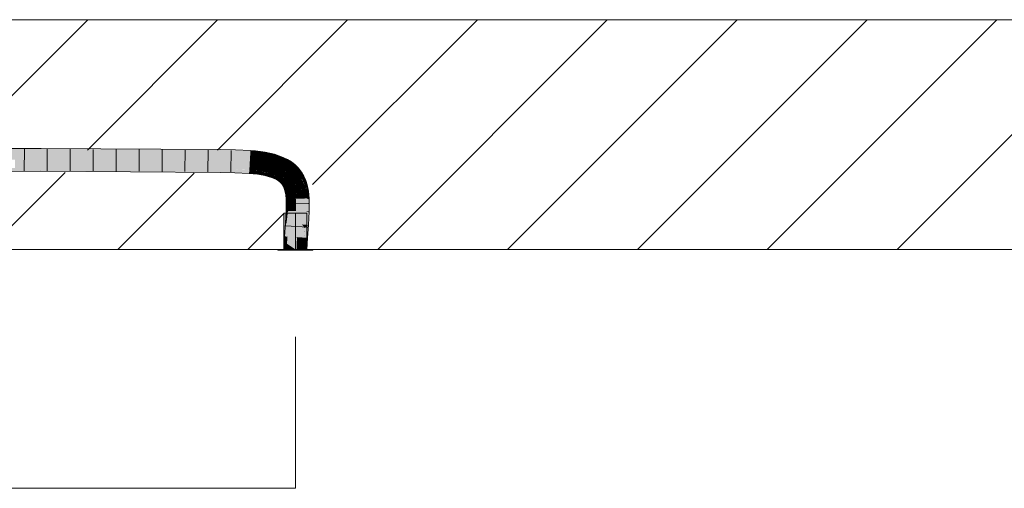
# Model space of a CAD drawing. Extents: x -720 to 300, y 62 to 1162.
# Tile 182 of 256: x 230.45 to 241.17, y 725.17 to 730.27. Entities that reach past the tile are written whole.
import ezdxf
from ezdxf.lldxf.tags import DXFTag

# ---------------------------------------------------------------- set-up
doc = ezdxf.new("R2010")
doc.units = 0
doc.layers.get('0').update_dxf_attribs({"lineweight": 13})
doc.layers.add('E_Detail_Linie_Text_Bem', color=7, linetype='Continuous', lineweight=13)
for name, color, linetype, lineweight, true_color in [('E_Detail_Wandschraffur', 7, 'Continuous', 5, 0xc0c0c0), ('E_Leerrohr 25-A06G93Y08I', 7, 'Continuous', 9, 0xff8000), ('E_Leerrohr 25-Shading', 7, 'Continuous', 9, 0xff8000)]:
    doc.layers.add(name, color=color, linetype=linetype, lineweight=lineweight, true_color=true_color)
tags = doc.linetypes.add('fein_strichliert', pattern=[4, 1, -2, 1]).pattern_tags.tags
tags[8:9] = [DXFTag(74, 4), DXFTag(75, 0), DXFTag(340, '0'), DXFTag(46, 0.0), DXFTag(50, 0.0), DXFTag(44, 0.0), DXFTag(45, 0.0)]
tags[6:7] = [DXFTag(74, 4), DXFTag(75, 0), DXFTag(340, '0'), DXFTag(46, 0.0), DXFTag(50, 0.0), DXFTag(44, 0.0), DXFTag(45, 0.0)]
tags[4:5] = [DXFTag(74, 4), DXFTag(75, 0), DXFTag(340, '0'), DXFTag(46, 0.0), DXFTag(50, 0.0), DXFTag(44, 0.0), DXFTag(45, 0.0)]
tags = doc.linetypes.add('STRICHPUNKT2-A06G93Y18I', pattern=[12.7, 6.35, -3.175, 0, -3.175]).pattern_tags.tags
tags[10:11] = [DXFTag(74, 4), DXFTag(75, 0), DXFTag(340, '0'), DXFTag(46, 0.0), DXFTag(50, 0.0), DXFTag(44, 0.0), DXFTag(45, 0.0)]
tags[8:9] = [DXFTag(74, 4), DXFTag(75, 0), DXFTag(340, '0'), DXFTag(46, 0.0), DXFTag(50, 0.0), DXFTag(44, 0.0), DXFTag(45, 0.0)]
tags[6:7] = [DXFTag(74, 4), DXFTag(75, 0), DXFTag(340, '0'), DXFTag(46, 0.0), DXFTag(50, 0.0), DXFTag(44, 0.0), DXFTag(45, 0.0)]
tags[4:5] = [DXFTag(74, 4), DXFTag(75, 0), DXFTag(340, '0'), DXFTag(46, 0.0), DXFTag(50, 0.0), DXFTag(44, 0.0), DXFTag(45, 0.0)]

# ---------------------------------------------------------------- blocks, each defined once
blk = doc.blocks.new('Shading-A06G93SJ8I', base_point=(174.288, 726.756))
at = {"layer": 'E_Leerrohr 25-Shading', "color": 43, "true_color": 0xd7ab7f}
for points in [[(230.681, 728.859), (230.681, 728.872), (228.898, 728.855), (228.898, 728.869)], [(232.635, 728.851), (232.635, 728.859), (230.681, 728.859), (230.681, 728.872)], [(228.898, 728.832), (230.681, 728.835), (228.898, 728.855), (230.681, 728.859)], [(230.681, 728.835), (232.635, 728.823), (230.681, 728.859), (232.635, 728.851)], [(232.8, 728.848), (232.8, 728.857), (232.635, 728.851), (232.635, 728.859)], [(232.635, 728.823), (232.799, 728.82), (232.635, 728.851), (232.8, 728.848)], [(232.799, 728.82), (232.959, 728.812), (232.8, 728.848), (232.961, 728.842)], [(232.961, 728.842), (232.961, 728.849), (232.8, 728.848), (232.8, 728.857)], [(232.961, 728.842), (232.959, 728.812), (232.979, 728.84), (232.978, 728.81)], [(232.961, 728.842), (232.979, 728.84), (232.961, 728.849), (232.98, 728.847)], [(232.978, 728.81), (233.013, 728.807), (232.979, 728.84), (233.017, 728.838)], [(232.979, 728.84), (233.017, 728.838), (232.98, 728.847), (233.017, 728.844)], [(233.013, 728.807), (233.065, 728.801), (233.017, 728.838), (233.069, 728.832)], [(233.069, 728.832), (233.07, 728.837), (233.017, 728.838), (233.017, 728.844)], [(233.065, 728.801), (233.116, 728.793), (233.069, 728.832), (233.121, 728.826)], [(233.121, 728.826), (233.122, 728.829), (233.069, 728.832), (233.07, 728.837)], [(233.116, 728.793), (233.165, 728.784), (233.121, 728.826), (233.173, 728.817)], [(233.173, 728.817), (233.173, 728.819), (233.121, 728.826), (233.122, 728.829)], [(233.165, 728.784), (233.213, 728.772), (233.173, 728.817), (233.223, 728.806)], [(233.223, 728.806), (233.223, 728.807), (233.173, 728.817), (233.173, 728.819)], [(233.213, 728.772), (233.232, 728.804), (233.223, 728.806)], [(233.213, 728.772), (233.259, 728.757), (233.232, 728.804), (233.271, 728.792)], [(233.232, 728.804), (233.223, 728.807), (233.223, 728.806)], [(233.304, 728.74), (233.319, 728.773), (233.259, 728.757), (233.271, 728.792)], [(233.347, 728.719), (233.364, 728.751), (233.304, 728.74), (233.319, 728.773)], [(228.899, 728.619), (230.68, 728.622), (230.397, 728.658), (230.68, 728.659)], [(230.68, 728.622), (232.633, 728.609), (230.68, 728.659), (232.633, 728.643)], [(232.633, 728.643), (232.633, 728.646), (230.68, 728.659)], [(233.347, 728.719), (233.367, 728.706), (233.364, 728.751), (233.377, 728.743)], [(233.367, 728.706), (233.387, 728.694), (233.377, 728.743), (233.408, 728.724)], [(233.387, 728.694), (233.448, 728.693), (233.408, 728.724)], [(233.387, 728.694), (233.405, 728.68), (233.448, 728.693), (233.43, 728.672)], [(233.405, 728.68), (233.424, 728.665), (233.43, 728.672)], [(233.43, 728.672), (233.424, 728.665), (233.458, 728.66)], [(233.459, 728.649), (233.458, 728.66), (233.426, 728.663), (233.424, 728.665)], [(233.462, 728.635), (233.459, 728.649), (233.426, 728.663)], [(233.46, 728.636), (233.426, 728.663), (233.449, 728.641)], [(233.448, 728.693), (233.43, 728.672), (233.485, 728.656), (233.458, 728.66)], [(233.485, 728.656), (233.458, 728.66), (233.48, 728.651)], [(233.48, 728.651), (233.458, 728.66), (233.472, 728.644), (233.459, 728.649)], [(233.495, 728.644), (233.485, 728.656), (233.48, 728.651)], [(232.793, 728.639), (232.793, 728.643), (232.633, 728.643), (232.633, 728.646)], [(232.633, 728.609), (232.792, 728.607), (232.633, 728.643), (232.793, 728.639)], [(232.792, 728.607), (232.946, 728.599), (232.793, 728.639), (232.948, 728.63)], [(232.793, 728.639), (232.948, 728.63), (232.793, 728.643), (232.948, 728.634)], [(232.948, 728.63), (232.946, 728.599), (232.971, 728.628), (232.969, 728.597)], [(232.995, 728.629), (232.995, 728.631), (232.948, 728.634), (232.949, 728.636)], [(232.948, 728.63), (232.994, 728.625), (232.948, 728.634), (232.995, 728.629)], [(232.969, 728.597), (232.991, 728.595), (232.971, 728.628), (232.994, 728.625)], [(232.991, 728.595), (233.036, 728.59), (232.994, 728.625), (233.04, 728.618)], [(232.994, 728.625), (233.04, 728.618), (232.995, 728.629), (233.041, 728.622)], [(232.995, 728.629), (233.041, 728.622), (232.995, 728.631), (233.041, 728.625)], [(233.036, 728.59), (233.079, 728.583), (233.04, 728.618), (233.084, 728.61)], [(233.04, 728.618), (233.084, 728.61), (233.041, 728.622), (233.084, 728.614)], [(233.085, 728.617), (233.085, 728.619), (233.041, 728.625), (233.041, 728.626)], [(233.041, 728.622), (233.084, 728.614), (233.041, 728.625), (233.085, 728.617)], [(233.084, 728.61), (233.079, 728.583), (233.124, 728.601), (233.119, 728.575)], [(233.125, 728.604), (233.126, 728.608), (233.084, 728.614), (233.085, 728.617)], [(233.084, 728.614), (233.084, 728.61), (233.125, 728.604), (233.124, 728.601)], [(233.126, 728.608), (233.126, 728.609), (233.085, 728.617), (233.085, 728.619)], [(233.124, 728.601), (233.119, 728.575), (233.162, 728.589), (233.155, 728.566)], [(233.125, 728.604), (233.124, 728.601), (233.163, 728.593), (233.162, 728.589)], [(233.163, 728.593), (233.164, 728.597), (233.125, 728.604), (233.126, 728.608)], [(233.126, 728.609), (233.164, 728.598), (233.127, 728.611), (233.165, 728.6)], [(233.164, 728.597), (233.164, 728.598), (233.126, 728.608), (233.126, 728.609)], [(233.162, 728.589), (233.155, 728.566), (233.196, 728.576), (233.189, 728.556)], [(233.163, 728.593), (233.162, 728.589), (233.197, 728.58), (233.196, 728.576)], [(233.197, 728.58), (233.199, 728.584), (233.163, 728.593), (233.164, 728.597)], [(233.164, 728.598), (233.199, 728.585), (233.165, 728.6), (233.2, 728.588)], [(233.199, 728.584), (233.199, 728.585), (233.164, 728.597), (233.164, 728.598)], [(233.2, 728.588), (233.201, 728.59), (233.165, 728.6), (233.165, 728.601)], [(233.196, 728.576), (233.189, 728.556), (233.226, 728.562), (233.218, 728.544)], [(233.197, 728.58), (233.196, 728.576), (233.228, 728.566), (233.226, 728.562)], [(233.228, 728.566), (233.229, 728.569), (233.197, 728.58), (233.199, 728.584)], [(233.199, 728.585), (233.23, 728.57), (233.2, 728.588), (233.232, 728.574)], [(233.229, 728.569), (233.23, 728.57), (233.199, 728.584), (233.199, 728.585)], [(233.2, 728.588), (233.232, 728.574), (233.201, 728.59), (233.233, 728.576)], [(233.226, 728.562), (233.218, 728.544), (233.252, 728.546), (233.244, 728.532)], [(233.228, 728.566), (233.226, 728.562), (233.254, 728.55), (233.252, 728.546)], [(233.254, 728.55), (233.256, 728.554), (233.228, 728.566), (233.229, 728.569)], [(233.256, 728.554), (233.256, 728.554), (233.229, 728.569), (233.23, 728.57)], [(233.23, 728.57), (233.256, 728.554), (233.232, 728.574), (233.259, 728.559)], [(233.232, 728.574), (233.259, 728.559), (233.233, 728.576), (233.26, 728.561)], [(233.26, 728.561), (233.262, 728.564), (233.233, 728.576), (233.233, 728.578)], [(233.254, 728.55), (233.252, 728.546), (233.276, 728.533), (233.274, 728.53)], [(233.279, 728.537), (233.256, 728.554), (233.276, 728.533), (233.254, 728.55)], [(233.256, 728.554), (233.279, 728.537), (233.259, 728.559), (233.282, 728.542)], [(233.259, 728.559), (233.282, 728.542), (233.26, 728.561), (233.284, 728.545)], [(233.26, 728.561), (233.284, 728.545), (233.261, 728.563), (233.286, 728.547)], [(233.261, 728.563), (233.286, 728.547), (233.262, 728.564), (233.286, 728.548)], [(233.286, 728.548), (233.287, 728.549), (233.262, 728.564)], [(233.286, 728.548), (233.307, 728.531), (233.287, 728.549), (233.307, 728.532)], [(233.286, 728.547), (233.306, 728.53), (233.286, 728.548), (233.307, 728.531)], [(233.307, 728.532), (233.308, 728.532), (233.287, 728.549)], [(233.459, 728.633), (233.462, 728.635), (233.449, 728.641), (233.46, 728.636)], [(233.449, 728.641), (233.458, 728.632), (233.459, 728.633)], [(233.459, 728.633), (233.458, 728.632), (233.461, 728.631)], [(233.458, 728.632), (233.48, 728.607), (233.478, 728.613), (233.484, 728.605)], [(233.458, 728.632), (233.478, 728.613), (233.461, 728.631)], [(233.47, 728.616), (233.478, 728.608), (233.458, 728.632), (233.48, 728.607)], [(233.459, 728.649), (233.462, 728.635), (233.472, 728.644)], [(233.468, 728.629), (233.462, 728.635), (233.461, 728.631), (233.459, 728.633)], [(233.461, 728.631), (233.461, 728.63), (233.468, 728.629), (233.469, 728.626)], [(233.461, 728.63), (233.478, 728.613), (233.469, 728.626)], [(233.462, 728.635), (233.518, 728.614), (233.472, 728.644), (233.508, 728.627)], [(233.518, 728.614), (233.462, 728.635), (233.468, 728.629)], [(233.508, 728.608), (233.518, 728.614), (233.469, 728.627), (233.468, 728.629)], [(233.471, 728.626), (233.468, 728.629), (233.469, 728.626)], [(233.496, 728.6), (233.508, 728.608), (233.469, 728.627)], [(233.469, 728.626), (233.49, 728.602), (233.496, 728.6), (233.495, 728.599)], [(233.469, 728.626), (233.496, 728.6), (233.471, 728.626)], [(233.478, 728.613), (233.489, 728.602), (233.469, 728.626), (233.49, 728.602)], [(233.47, 728.616), (233.487, 728.594), (233.49, 728.596)], [(233.508, 728.627), (233.495, 728.644), (233.472, 728.644), (233.48, 728.651)], [(233.489, 728.602), (233.478, 728.613), (233.484, 728.605)], [(233.478, 728.608), (233.49, 728.596), (233.48, 728.607)], [(233.48, 728.607), (233.49, 728.596), (233.484, 728.605)], [(233.493, 728.598), (233.489, 728.602), (233.49, 728.596), (233.484, 728.605)], [(233.487, 728.594), (233.511, 728.553), (233.49, 728.596), (233.52, 728.558)], [(233.489, 728.602), (233.493, 728.598), (233.49, 728.602)], [(233.49, 728.602), (233.493, 728.598), (233.495, 728.599)], [(233.513, 728.573), (233.493, 728.598), (233.503, 728.579), (233.49, 728.596)], [(233.493, 728.598), (233.498, 728.597), (233.495, 728.599)], [(233.52, 728.568), (233.493, 728.598), (233.513, 728.573)], [(233.493, 728.598), (233.52, 728.568), (233.498, 728.597), (233.522, 728.567)], [(233.498, 728.597), (233.496, 728.6), (233.495, 728.599)], [(233.496, 728.6), (233.528, 728.597), (233.508, 728.608)], [(233.528, 728.597), (233.496, 728.6), (233.529, 728.562), (233.522, 728.567)], [(233.52, 728.558), (233.523, 728.559), (233.503, 728.579), (233.513, 728.573)], [(233.52, 728.558), (233.503, 728.579), (233.518, 728.559)], [(233.528, 728.597), (233.518, 728.614), (233.508, 728.608)], [(233.511, 728.553), (233.526, 728.528), (233.52, 728.558), (233.528, 728.527)], [(233.531, 728.512), (233.511, 728.553), (233.522, 728.528)], [(233.523, 728.559), (233.526, 728.561), (233.513, 728.573), (233.52, 728.568)], [(233.52, 728.558), (233.52, 728.558), (233.518, 728.559)], [(233.52, 728.568), (233.526, 728.561), (233.522, 728.567)], [(233.527, 728.553), (233.523, 728.559), (233.52, 728.558)], [(233.538, 728.532), (233.52, 728.558), (233.533, 728.536)], [(233.52, 728.558), (233.527, 728.553), (233.52, 728.558)], [(233.52, 728.558), (233.538, 728.532), (233.527, 728.553), (233.542, 728.529)], [(233.542, 728.516), (233.545, 728.517), (233.528, 728.527), (233.52, 728.558)], [(233.522, 728.567), (233.526, 728.561), (233.529, 728.562)], [(233.526, 728.561), (233.523, 728.559), (233.552, 728.519), (233.549, 728.518)], [(233.526, 728.561), (233.555, 728.544), (233.529, 728.562)], [(233.526, 728.561), (233.552, 728.519), (233.555, 728.544), (233.563, 728.523)], [(233.528, 728.597), (233.529, 728.562), (233.543, 728.57)], [(233.555, 728.544), (233.543, 728.57), (233.529, 728.562)], [(233.252, 728.546), (233.244, 728.532), (233.274, 728.53), (233.266, 728.518)], [(233.274, 728.53), (233.266, 728.518), (233.291, 728.513), (233.284, 728.505)], [(233.276, 728.533), (233.274, 728.53), (233.294, 728.516), (233.291, 728.513)], [(233.297, 728.519), (233.279, 728.537), (233.294, 728.516), (233.276, 728.533)], [(233.279, 728.537), (233.297, 728.519), (233.282, 728.542), (233.301, 728.524)], [(233.282, 728.542), (233.301, 728.524), (233.284, 728.545), (233.303, 728.527)], [(233.284, 728.545), (233.303, 728.527), (233.286, 728.547), (233.306, 728.53)], [(233.298, 728.503), (233.291, 728.513), (233.295, 728.494), (233.284, 728.505)], [(233.294, 728.516), (233.291, 728.513), (233.307, 728.498), (233.304, 728.496)], [(233.311, 728.501), (233.297, 728.519), (233.307, 728.498), (233.294, 728.516)], [(233.304, 728.496), (233.298, 728.503), (233.298, 728.49), (233.295, 728.494)], [(233.301, 728.524), (233.297, 728.519), (233.302, 728.523)], [(233.302, 728.523), (233.297, 728.519), (233.316, 728.506), (233.311, 728.501)], [(233.304, 728.496), (233.298, 728.49), (233.314, 728.477), (233.31, 728.475)], [(233.303, 728.527), (233.301, 728.524), (233.304, 728.526), (233.302, 728.523)], [(233.304, 728.526), (233.302, 728.523), (233.319, 728.509), (233.316, 728.506)], [(233.304, 728.526), (233.307, 728.528), (233.303, 728.527), (233.306, 728.53)], [(233.319, 728.509), (233.322, 728.511), (233.304, 728.526), (233.307, 728.528)], [(233.307, 728.498), (233.304, 728.496), (233.317, 728.48), (233.314, 728.477)], [(233.306, 728.53), (233.307, 728.528), (233.307, 728.531), (233.308, 728.529)], [(233.307, 728.531), (233.308, 728.529), (233.307, 728.532), (233.309, 728.53)], [(233.309, 728.53), (233.31, 728.53), (233.307, 728.532), (233.308, 728.532)], [(233.307, 728.528), (233.322, 728.511), (233.308, 728.529), (233.323, 728.512)], [(233.321, 728.482), (233.311, 728.501), (233.317, 728.48), (233.307, 728.498)], [(233.308, 728.529), (233.315, 728.524), (233.309, 728.53)], [(233.308, 728.529), (233.323, 728.512), (233.315, 728.524), (233.323, 728.513)], [(233.315, 728.524), (233.31, 728.53), (233.309, 728.53)], [(233.31, 728.53), (233.323, 728.513), (233.325, 728.514)], [(233.31, 728.53), (233.31, 728.53), (233.326, 728.515), (233.325, 728.514)], [(233.314, 728.477), (233.31, 728.475), (233.321, 728.459), (233.32, 728.458)], [(233.316, 728.506), (233.311, 728.501), (233.327, 728.486), (233.321, 728.482)], [(233.317, 728.48), (233.314, 728.477), (233.325, 728.46), (233.321, 728.459)], [(233.319, 728.509), (233.316, 728.506), (233.331, 728.489), (233.327, 728.486)], [(233.329, 728.462), (233.321, 728.482), (233.325, 728.46), (233.317, 728.48)], [(233.331, 728.489), (233.334, 728.491), (233.319, 728.509), (233.322, 728.511)], [(233.321, 728.459), (233.32, 728.458), (233.323, 728.449)], [(233.327, 728.486), (233.321, 728.482), (233.335, 728.466), (233.329, 728.462)], [(233.329, 728.437), (233.329, 728.444), (233.321, 728.459), (233.325, 728.46)], [(233.329, 728.437), (233.321, 728.459), (233.323, 728.449)], [(233.334, 728.491), (233.335, 728.491), (233.322, 728.511), (233.323, 728.513)], [(233.323, 728.513), (233.335, 728.491), (233.325, 728.514), (233.339, 728.494)], [(233.325, 728.514), (233.339, 728.494), (233.326, 728.515), (233.34, 728.495)], [(233.329, 728.444), (233.329, 728.462), (233.325, 728.46)], [(233.34, 728.495), (233.341, 728.495), (233.326, 728.515)], [(233.331, 728.489), (233.327, 728.486), (233.339, 728.468), (233.335, 728.466)], [(233.335, 728.466), (233.329, 728.462), (233.341, 728.442), (233.334, 728.439)], [(233.334, 728.439), (233.329, 728.462), (233.33, 728.438), (233.329, 728.444)], [(233.329, 728.444), (233.329, 728.437), (233.33, 728.438)], [(233.339, 728.468), (233.343, 728.47), (233.331, 728.489), (233.334, 728.491)], [(233.343, 728.47), (233.343, 728.47), (233.334, 728.491), (233.335, 728.491)], [(233.341, 728.442), (233.334, 728.439), (233.345, 728.417), (233.338, 728.415)], [(233.335, 728.491), (233.343, 728.47), (233.339, 728.494), (233.349, 728.473)], [(233.339, 728.468), (233.335, 728.466), (233.345, 728.443), (233.341, 728.442)], [(233.339, 728.494), (233.349, 728.473), (233.34, 728.495), (233.351, 728.473)], [(233.349, 728.445), (233.343, 728.47), (233.345, 728.443), (233.339, 728.468)], [(233.34, 728.495), (233.351, 728.473), (233.341, 728.495), (233.352, 728.474)], [(233.352, 728.474), (233.353, 728.474), (233.341, 728.495)], [(233.345, 728.443), (233.341, 728.442), (233.349, 728.418), (233.345, 728.417)], [(233.343, 728.47), (233.349, 728.445), (233.349, 728.473), (233.357, 728.448)], [(233.353, 728.419), (233.349, 728.445), (233.349, 728.418), (233.345, 728.443)], [(233.349, 728.473), (233.357, 728.448), (233.351, 728.473), (233.359, 728.448)], [(233.349, 728.445), (233.353, 728.419), (233.357, 728.448), (233.362, 728.421)], [(233.351, 728.473), (233.359, 728.448), (233.352, 728.474), (233.361, 728.449)], [(233.352, 728.474), (233.361, 728.449), (233.353, 728.474), (233.362, 728.45)], [(233.362, 728.45), (233.363, 728.45), (233.353, 728.474)], [(233.357, 728.448), (233.362, 728.421), (233.359, 728.448), (233.365, 728.422)], [(233.359, 728.448), (233.365, 728.422), (233.361, 728.449), (233.368, 728.422)], [(233.361, 728.449), (233.368, 728.422), (233.362, 728.45), (233.37, 728.423)], [(233.362, 728.45), (233.37, 728.423), (233.363, 728.45), (233.371, 728.423)], [(233.371, 728.423), (233.371, 728.423), (233.363, 728.45)], [(233.522, 728.528), (233.529, 728.511), (233.531, 728.512)], [(233.526, 728.528), (233.528, 728.524), (233.528, 728.527)], [(233.535, 728.513), (233.542, 728.516), (233.528, 728.524), (233.528, 728.527)], [(233.528, 728.524), (233.531, 728.512), (233.535, 728.513)], [(233.531, 728.512), (233.529, 728.511), (233.553, 728.468), (233.543, 728.465)], [(233.541, 728.499), (233.535, 728.513), (233.535, 728.505), (233.531, 728.512)], [(233.545, 728.517), (233.549, 728.518), (233.533, 728.536), (233.538, 728.532)], [(233.535, 728.513), (233.541, 728.499), (233.542, 728.516), (233.549, 728.492)], [(233.554, 728.468), (233.556, 728.468), (233.535, 728.505), (233.541, 728.499)], [(233.554, 728.468), (233.535, 728.505), (233.552, 728.47)], [(233.538, 728.532), (233.549, 728.518), (233.542, 728.529)], [(233.541, 728.499), (233.556, 728.468), (233.549, 728.492)], [(233.548, 728.509), (233.545, 728.517), (233.542, 728.516)], [(233.542, 728.516), (233.549, 728.492), (233.548, 728.509), (233.564, 728.478)], [(233.553, 728.468), (233.543, 728.465), (233.578, 728.402), (233.556, 728.399)], [(233.549, 728.518), (233.545, 728.517), (233.571, 728.472), (233.567, 728.471)], [(233.552, 728.519), (233.549, 728.518), (233.575, 728.473), (233.571, 728.472)], [(233.549, 728.492), (233.556, 728.468), (233.564, 728.478), (233.567, 728.471)], [(233.552, 728.519), (233.562, 728.499), (233.563, 728.523), (233.573, 728.491)], [(233.553, 728.468), (233.554, 728.468), (233.552, 728.47)], [(233.57, 728.426), (233.553, 728.468), (233.568, 728.429)], [(233.553, 728.468), (233.557, 728.464), (233.554, 728.468)], [(233.553, 728.468), (233.57, 728.426), (233.557, 728.464), (233.572, 728.423)], [(233.557, 728.464), (233.556, 728.468), (233.554, 728.468)], [(233.578, 728.441), (233.567, 728.471), (233.557, 728.464), (233.556, 728.468)], [(233.58, 728.403), (233.592, 728.405), (233.557, 728.464), (233.578, 728.441)], [(233.562, 728.499), (233.575, 728.473), (233.573, 728.491), (233.579, 728.474)], [(233.571, 728.472), (233.567, 728.471), (233.576, 728.46)], [(233.576, 728.46), (233.567, 728.471), (233.593, 728.405), (233.592, 728.405)], [(233.575, 728.473), (233.571, 728.472), (233.584, 728.45), (233.576, 728.46)], [(233.584, 728.45), (233.579, 728.474), (233.575, 728.473)], [(233.584, 728.45), (233.576, 728.46), (233.588, 728.426)], [(233.576, 728.46), (233.593, 728.405), (233.588, 728.426)], [(233.33, 728.438), (233.329, 728.437), (233.332, 728.428)], [(233.334, 728.439), (233.33, 728.438), (233.336, 728.415), (233.332, 728.428)], [(233.334, 728.439), (233.336, 728.415), (233.338, 728.415)], [(233.336, 728.415), (233.338, 728.404), (233.338, 728.415)], [(233.345, 728.417), (233.338, 728.415), (233.345, 728.408), (233.338, 728.404)], [(233.345, 728.408), (233.338, 728.404), (233.346, 728.368), (233.345, 728.367)], [(233.349, 728.418), (233.345, 728.417), (233.349, 728.411), (233.345, 728.408)], [(233.346, 728.368), (233.351, 728.368), (233.345, 728.408), (233.349, 728.411)], [(233.346, 728.368), (233.345, 728.367), (233.346, 728.363)], [(233.346, 728.363), (233.349, 728.337), (233.346, 728.368), (233.351, 728.368)], [(233.349, 728.337), (233.346, 728.363), (233.349, 728.336)], [(233.353, 728.413), (233.353, 728.419), (233.349, 728.411), (233.349, 728.418)], [(233.351, 728.368), (233.354, 728.369), (233.349, 728.411), (233.353, 728.413)], [(233.349, 728.337), (233.351, 728.319), (233.351, 728.368), (233.354, 728.369)], [(233.35, 728.319), (233.351, 728.319), (233.349, 728.336), (233.349, 728.337)], [(233.366, 728.371), (233.354, 728.369), (233.364, 728.32), (233.351, 728.319)], [(233.353, 728.419), (233.353, 728.413), (233.362, 728.421), (233.362, 728.418)], [(233.354, 728.369), (233.366, 728.371), (233.353, 728.413), (233.362, 728.418)], [(233.362, 728.421), (233.362, 728.418), (233.365, 728.422), (233.365, 728.42)], [(233.362, 728.418), (233.366, 728.371), (233.365, 728.42), (233.369, 728.371)], [(233.364, 728.32), (233.368, 728.32), (233.366, 728.371), (233.369, 728.371)], [(233.365, 728.422), (233.365, 728.42), (233.368, 728.422), (233.368, 728.421)], [(233.365, 728.42), (233.369, 728.371), (233.368, 728.421), (233.373, 728.372)], [(233.368, 728.422), (233.368, 728.421), (233.37, 728.423), (233.37, 728.422)], [(233.368, 728.421), (233.373, 728.372), (233.37, 728.422), (233.376, 728.372)], [(233.369, 728.371), (233.368, 728.32), (233.373, 728.372), (233.373, 728.32)], [(233.37, 728.422), (233.374, 728.405), (233.371, 728.423)], [(233.37, 728.422), (233.376, 728.372), (233.374, 728.405), (233.378, 728.372)], [(233.371, 728.423), (233.371, 728.423), (233.371, 728.423)], [(233.377, 728.394), (233.371, 728.423), (233.378, 728.38), (233.374, 728.405)], [(233.374, 728.405), (233.371, 728.423), (233.371, 728.423)], [(233.373, 728.372), (233.377, 728.356), (233.376, 728.372)], [(233.373, 728.372), (233.373, 728.32), (233.377, 728.356), (233.374, 728.32)], [(233.374, 728.405), (233.378, 728.372), (233.378, 728.38)], [(233.378, 728.372), (233.374, 728.32), (233.38, 728.373), (233.384, 728.32)], [(233.377, 728.356), (233.378, 728.372), (233.376, 728.372)], [(233.377, 728.394), (233.377, 728.39), (233.382, 728.373), (233.38, 728.373)], [(233.377, 728.39), (233.378, 728.372), (233.38, 728.373)], [(233.382, 728.373), (233.38, 728.373), (233.384, 728.341), (233.382, 728.341)], [(233.386, 728.32), (233.387, 728.32), (233.382, 728.373)], [(233.382, 728.341), (233.384, 728.32), (233.384, 728.341), (233.386, 728.32)], [(233.578, 728.402), (233.556, 728.399), (233.578, 728.4)], [(233.574, 728.327), (233.586, 728.372), (233.556, 728.399), (233.578, 728.4)], [(233.574, 728.327), (233.556, 728.399), (233.557, 728.39)], [(233.557, 728.39), (233.564, 728.327), (233.574, 728.327)], [(233.578, 728.402), (233.58, 728.403), (233.568, 728.429), (233.57, 728.426)], [(233.57, 728.426), (233.58, 728.403), (233.572, 728.423)], [(233.586, 728.372), (233.574, 728.327), (233.598, 728.328)], [(233.58, 728.403), (233.578, 728.402), (233.581, 728.4), (233.578, 728.4)], [(233.578, 728.4), (233.586, 728.372), (233.581, 728.4), (233.587, 728.376)], [(233.593, 728.401), (233.592, 728.405), (233.581, 728.4), (233.58, 728.403)], [(233.587, 728.376), (233.593, 728.401), (233.581, 728.4)], [(233.598, 728.328), (233.6, 728.328), (233.586, 728.372), (233.587, 728.376)], [(233.6, 728.328), (233.6, 728.328), (233.587, 728.376), (233.593, 728.401)], [(233.593, 728.401), (233.593, 728.405), (233.592, 728.405)], [(233.364, 728.32), (233.35, 728.319), (233.351, 728.23)], [(233.351, 728.193), (233.364, 728.32), (233.351, 728.23)], [(233.351, 728.193), (233.353, 728.202), (233.364, 728.32), (233.368, 728.32)], [(233.353, 728.193), (233.37, 728.296), (233.351, 728.193), (233.371, 728.301)], [(233.368, 728.32), (233.353, 728.202), (233.373, 728.32), (233.371, 728.301)], [(233.368, 728.284), (233.353, 728.193), (233.369, 728.192)], [(233.384, 728.32), (233.374, 728.32), (233.369, 728.192), (233.368, 728.284)], [(233.384, 728.32), (233.369, 728.192), (233.377, 728.192)], [(233.37, 728.296), (233.374, 728.32), (233.371, 728.301)], [(233.371, 728.301), (233.374, 728.32), (233.373, 728.32)], [(233.384, 728.32), (233.377, 728.192), (233.386, 728.32), (233.382, 728.192)], [(233.386, 728.32), (233.382, 728.192), (233.387, 728.319), (233.385, 728.192)], [(233.385, 728.192), (233.388, 728.192), (233.387, 728.319)], [(233.386, 728.32), (233.387, 728.319), (233.387, 728.32)], [(233.572, 728.327), (233.564, 728.327), (233.573, 728.186), (233.564, 728.186)], [(233.574, 728.327), (233.572, 728.327), (233.599, 728.185), (233.573, 728.186)], [(233.574, 728.327), (233.6, 728.314), (233.598, 728.328)], [(233.6, 728.314), (233.574, 728.327), (233.601, 728.191), (233.596, 728.202)], [(233.598, 728.328), (233.6, 728.314), (233.6, 728.328), (233.6, 728.324)], [(233.6, 728.324), (233.6, 728.328), (233.6, 728.328)], [(233.369, 728.186), (233.35, 728.181), (233.354, 728.056), (233.342, 728.057)], [(233.351, 728.193), (233.35, 728.181), (233.353, 728.193)], [(233.369, 728.192), (233.353, 728.193), (233.369, 728.186), (233.35, 728.181)], [(233.358, 728.055), (233.376, 728.189), (233.354, 728.056), (233.369, 728.186)], [(233.381, 728.19), (233.376, 728.189), (233.365, 728.055), (233.358, 728.055)], [(233.365, 728.055), (233.372, 728.055), (233.381, 728.19), (233.385, 728.191)], [(233.377, 728.192), (233.369, 728.192), (233.376, 728.189), (233.369, 728.186)], [(233.385, 728.191), (233.372, 728.055), (233.388, 728.192), (233.377, 728.054)], [(233.377, 728.192), (233.376, 728.189), (233.382, 728.192), (233.381, 728.19)], [(233.377, 728.054), (233.379, 728.054), (233.388, 728.192)], [(233.382, 728.192), (233.381, 728.19), (233.385, 728.192), (233.385, 728.191)], [(233.385, 728.191), (233.388, 728.192), (233.385, 728.192)], [(233.573, 728.184), (233.564, 728.186), (233.557, 728.041), (233.555, 728.041)], [(233.6, 728.175), (233.573, 728.184), (233.592, 728.039), (233.557, 728.041)], [(233.573, 728.186), (233.564, 728.186), (233.573, 728.184)], [(233.599, 728.185), (233.573, 728.186), (233.6, 728.175), (233.573, 728.184)], [(233.596, 728.202), (233.599, 728.185), (233.601, 728.191), (233.601, 728.185)], [(233.6, 728.175), (233.601, 728.185), (233.599, 728.185)], [(233.354, 728.056), (233.342, 728.057), (233.335, 727.914), (233.331, 727.914)], [(233.358, 728.055), (233.354, 728.056), (233.336, 727.913), (233.335, 727.914)], [(233.358, 728.055), (233.336, 727.913), (233.365, 728.055), (233.346, 727.913)], [(233.365, 728.055), (233.346, 727.913), (233.372, 728.055), (233.355, 727.912)], [(233.372, 728.055), (233.355, 727.912), (233.377, 728.054), (233.363, 727.912)], [(233.363, 727.912), (233.368, 727.912), (233.377, 728.054), (233.379, 728.054)], [(233.592, 728.039), (233.553, 728.004), (233.581, 727.899), (233.544, 727.901)], [(233.555, 728.041), (233.552, 728.003), (233.557, 728.041)], [(233.554, 728.02), (233.552, 728.003), (233.553, 728.004)], [(233.557, 728.041), (233.554, 728.02), (233.592, 728.039), (233.553, 728.004)], [(233.331, 727.914), (233.329, 727.847), (233.336, 727.913)], [(233.346, 727.913), (233.336, 727.913), (233.331, 727.851), (233.334, 727.898)], [(233.346, 727.913), (233.331, 727.851), (233.342, 727.87)], [(233.346, 727.913), (233.342, 727.87), (233.355, 727.912), (233.354, 727.888)], [(233.355, 727.912), (233.354, 727.888), (233.363, 727.912), (233.363, 727.904)], [(233.356, 727.772), (233.362, 727.772), (233.363, 727.904), (233.368, 727.912)], [(233.363, 727.904), (233.368, 727.912), (233.363, 727.912)], [(233.553, 728.004), (233.552, 728.003), (233.544, 727.901)], [(233.334, 727.772), (233.342, 727.87), (233.326, 727.772), (233.331, 727.851)], [(233.331, 727.851), (233.329, 727.847), (233.326, 727.772)], [(233.334, 727.898), (233.329, 727.847), (233.331, 727.851)], [(233.354, 727.888), (233.342, 727.87), (233.345, 727.772), (233.334, 727.772)], [(233.345, 727.772), (233.356, 727.772), (233.354, 727.888), (233.363, 727.904)], [(233.543, 727.874), (233.539, 727.772), (233.544, 727.772)], [(233.544, 727.901), (233.543, 727.874), (233.576, 727.772), (233.544, 727.772)], [(233.544, 727.901), (233.576, 727.772), (233.581, 727.899)]]:
    blk.add_solid(points, dxfattribs=at)
at = {"layer": 'E_Leerrohr 25-Shading', "color": 31, "true_color": 0xfabd7f}
for points in [[(228.898, 728.832), (229.331, 728.808), (230.681, 728.835), (230.681, 728.806)], [(229.331, 728.808), (230.398, 728.747), (230.681, 728.806), (230.68, 728.747)], [(230.681, 728.806), (230.68, 728.747), (232.635, 728.808), (232.634, 728.742)], [(230.681, 728.835), (230.681, 728.806), (232.635, 728.823), (232.635, 728.808)], [(232.634, 728.742), (232.797, 728.741), (232.635, 728.808), (232.799, 728.809)], [(232.799, 728.809), (232.799, 728.82), (232.635, 728.808), (232.635, 728.823)], [(232.797, 728.741), (232.955, 728.737), (232.799, 728.809), (232.959, 728.81)], [(232.959, 728.81), (232.959, 728.812), (232.799, 728.809), (232.799, 728.82)], [(232.955, 728.737), (232.978, 728.81), (232.959, 728.81)], [(232.955, 728.737), (233.006, 728.735), (232.978, 728.81), (233.013, 728.807)], [(232.978, 728.81), (232.959, 728.812), (232.959, 728.81)], [(233.056, 728.732), (233.065, 728.801), (233.006, 728.735), (233.013, 728.807)], [(233.065, 728.801), (233.056, 728.732), (233.116, 728.793), (233.067, 728.731)], [(233.116, 728.793), (233.067, 728.731), (233.104, 728.728)], [(233.152, 728.724), (233.165, 728.784), (233.104, 728.728), (233.116, 728.793)], [(233.198, 728.718), (233.213, 728.772), (233.152, 728.724), (233.165, 728.784)], [(233.243, 728.711), (233.259, 728.757), (233.198, 728.718), (233.213, 728.772)], [(230.397, 728.658), (230.68, 728.659), (230.398, 728.747), (230.68, 728.747)], [(230.68, 728.747), (232.634, 728.734), (232.634, 728.742)], [(232.633, 728.646), (232.634, 728.734), (230.68, 728.659), (230.68, 728.747)], [(232.793, 728.643), (232.796, 728.732), (232.633, 728.646), (232.634, 728.734)], [(232.634, 728.734), (232.796, 728.732), (232.634, 728.742), (232.797, 728.741)], [(232.949, 728.636), (232.954, 728.724), (232.793, 728.643), (232.796, 728.732)], [(232.797, 728.741), (232.796, 728.732), (232.955, 728.737), (232.954, 728.728)], [(232.796, 728.732), (232.796, 728.732), (232.954, 728.728), (232.954, 728.724)], [(232.995, 728.631), (233.004, 728.719), (232.949, 728.636), (232.954, 728.724)], [(232.955, 728.737), (232.954, 728.728), (233.006, 728.735), (233.005, 728.726)], [(232.954, 728.728), (232.954, 728.724), (233.005, 728.726), (233.004, 728.719)], [(233.041, 728.626), (233.053, 728.714), (232.995, 728.631), (233.004, 728.719)], [(233.054, 728.723), (233.005, 728.726), (233.054, 728.716), (233.004, 728.72)], [(233.004, 728.72), (233.004, 728.719), (233.054, 728.716), (233.053, 728.714)], [(233.006, 728.735), (233.005, 728.726), (233.056, 728.732), (233.054, 728.723)], [(233.041, 728.626), (233.071, 728.621), (233.053, 728.714), (233.079, 728.71)], [(233.054, 728.716), (233.053, 728.714), (233.055, 728.716)], [(233.053, 728.714), (233.101, 728.708), (233.055, 728.716), (233.094, 728.712)], [(233.101, 728.708), (233.053, 728.714), (233.079, 728.71)], [(233.067, 728.731), (233.056, 728.732), (233.06, 728.722), (233.054, 728.723)], [(233.06, 728.722), (233.054, 728.723), (233.055, 728.716), (233.054, 728.716)], [(233.094, 728.712), (233.083, 728.72), (233.055, 728.716), (233.06, 728.722)], [(233.083, 728.72), (233.067, 728.731), (233.06, 728.722)], [(233.104, 728.728), (233.067, 728.731), (233.103, 728.719), (233.083, 728.72)], [(233.071, 728.621), (233.085, 728.619), (233.079, 728.71), (233.1, 728.706)], [(233.079, 728.71), (233.1, 728.706), (233.101, 728.708)], [(233.103, 728.719), (233.083, 728.72), (233.101, 728.711), (233.094, 728.712)], [(233.127, 728.611), (233.146, 728.697), (233.085, 728.619), (233.1, 728.706)], [(233.094, 728.712), (233.101, 728.708), (233.101, 728.711)], [(233.1, 728.706), (233.146, 728.697), (233.101, 728.708), (233.147, 728.703)], [(233.15, 728.714), (233.103, 728.719), (233.148, 728.706), (233.101, 728.711)], [(233.101, 728.711), (233.101, 728.708), (233.148, 728.706), (233.147, 728.703)], [(233.104, 728.728), (233.103, 728.719), (233.152, 728.724), (233.15, 728.714)], [(233.165, 728.601), (233.189, 728.686), (233.127, 728.611), (233.146, 728.697)], [(233.147, 728.703), (233.146, 728.698), (233.192, 728.697), (233.19, 728.689)], [(233.146, 728.698), (233.146, 728.697), (233.19, 728.689), (233.189, 728.686)], [(233.148, 728.706), (233.147, 728.703), (233.193, 728.699), (233.192, 728.697)], [(233.195, 728.708), (233.15, 728.714), (233.193, 728.699), (233.148, 728.706)], [(233.152, 728.724), (233.15, 728.714), (233.198, 728.718), (233.195, 728.708)], [(233.201, 728.59), (233.23, 728.674), (233.165, 728.601), (233.189, 728.686)], [(233.19, 728.689), (233.189, 728.686), (233.232, 728.68), (233.23, 728.674)], [(233.192, 728.697), (233.19, 728.689), (233.236, 728.69), (233.232, 728.68)], [(233.193, 728.699), (233.192, 728.697), (233.236, 728.691), (233.236, 728.69)], [(233.24, 728.701), (233.195, 728.708), (233.236, 728.691), (233.193, 728.699)], [(233.198, 728.718), (233.195, 728.708), (233.243, 728.711), (233.24, 728.701)], [(233.233, 728.578), (233.268, 728.659), (233.201, 728.59), (233.23, 728.674)], [(233.231, 728.675), (233.23, 728.674), (233.27, 728.662), (233.268, 728.659)], [(233.273, 728.669), (233.232, 728.68), (233.27, 728.662), (233.231, 728.675)], [(233.236, 728.69), (233.232, 728.68), (233.279, 728.682), (233.273, 728.669)], [(233.262, 728.564), (233.304, 728.641), (233.233, 728.578), (233.268, 728.659)], [(233.24, 728.701), (233.236, 728.69), (233.283, 728.693), (233.279, 728.682)], [(233.243, 728.711), (233.24, 728.701), (233.288, 728.703), (233.283, 728.693)], [(233.288, 728.703), (233.304, 728.74), (233.243, 728.711), (233.259, 728.757)], [(233.308, 728.648), (233.27, 728.662), (233.305, 728.643), (233.268, 728.659)], [(233.268, 728.659), (233.304, 728.641), (233.305, 728.643)], [(233.312, 728.656), (233.273, 728.669), (233.308, 728.648), (233.27, 728.662)], [(233.279, 728.682), (233.273, 728.669), (233.321, 728.672), (233.312, 728.656)], [(233.283, 728.693), (233.279, 728.682), (233.327, 728.683), (233.321, 728.672)], [(233.288, 728.703), (233.283, 728.693), (233.332, 728.693), (233.327, 728.683)], [(233.332, 728.693), (233.347, 728.719), (233.288, 728.703), (233.304, 728.74)], [(233.351, 728.642), (233.312, 728.656), (233.345, 728.633), (233.308, 728.648)], [(233.321, 728.672), (233.312, 728.656), (233.363, 728.659), (233.351, 728.642)], [(233.327, 728.683), (233.321, 728.672), (233.37, 728.67), (233.363, 728.659)], [(233.332, 728.693), (233.327, 728.683), (233.377, 728.68), (233.37, 728.67)], [(233.377, 728.68), (233.387, 728.694), (233.332, 728.693), (233.347, 728.719)], [(233.368, 728.635), (233.363, 728.659), (233.351, 728.642)], [(233.37, 728.67), (233.363, 728.659), (233.415, 728.655), (233.406, 728.644)], [(233.406, 728.644), (233.363, 728.659), (233.389, 728.625), (233.368, 728.635)], [(233.377, 728.68), (233.37, 728.67), (233.423, 728.664), (233.415, 728.655)], [(233.423, 728.664), (233.424, 728.665), (233.377, 728.68), (233.387, 728.694)], [(233.406, 728.644), (233.449, 728.641), (233.415, 728.655)], [(233.449, 728.641), (233.424, 728.665), (233.415, 728.655)], [(233.287, 728.549), (233.337, 728.621), (233.262, 728.564), (233.304, 728.641)], [(233.287, 728.549), (233.34, 728.618), (233.337, 728.621)], [(233.289, 728.552), (233.287, 728.549), (233.308, 728.532)], [(233.34, 728.618), (233.289, 728.552), (233.313, 728.538), (233.308, 728.532)], [(233.34, 728.625), (233.305, 728.643), (233.338, 728.623), (233.304, 728.641)], [(233.304, 728.641), (233.337, 728.621), (233.338, 728.623)], [(233.345, 728.633), (233.308, 728.648), (233.34, 728.625), (233.305, 728.643)], [(233.326, 728.515), (233.392, 728.573), (233.308, 728.532), (233.366, 728.599)], [(233.313, 728.538), (233.366, 728.599), (233.34, 728.618)], [(233.341, 728.495), (233.414, 728.544), (233.326, 728.515), (233.392, 728.573)], [(233.34, 728.625), (233.337, 728.621), (233.37, 728.608)], [(233.373, 728.607), (233.337, 728.621), (233.34, 728.618)], [(233.345, 728.633), (233.34, 728.625), (233.373, 728.607), (233.37, 728.608)], [(233.34, 728.618), (233.366, 728.599), (233.373, 728.607)], [(233.371, 728.62), (233.368, 728.635), (233.345, 728.633), (233.351, 728.642)], [(233.345, 728.633), (233.373, 728.607), (233.371, 728.62)], [(233.412, 728.591), (233.373, 728.607), (233.393, 728.575), (233.366, 728.599)], [(233.366, 728.599), (233.392, 728.573), (233.393, 728.575)], [(233.389, 728.625), (233.368, 728.635), (233.381, 728.616), (233.371, 728.62)], [(233.371, 728.62), (233.373, 728.607), (233.381, 728.616)], [(233.381, 728.616), (233.373, 728.607), (233.417, 728.595), (233.412, 728.591)], [(233.429, 728.606), (233.389, 728.625), (233.417, 728.595), (233.381, 728.616)], [(233.451, 728.625), (233.406, 728.644), (233.429, 728.606), (233.389, 728.625)], [(233.393, 728.575), (233.392, 728.573), (233.394, 728.574)], [(233.42, 728.548), (233.394, 728.574), (233.416, 728.546), (233.392, 728.573)], [(233.392, 728.573), (233.414, 728.544), (233.416, 728.546)], [(233.418, 728.588), (233.412, 728.591), (233.394, 728.574), (233.393, 728.575)], [(233.453, 728.57), (233.418, 728.588), (233.42, 728.548), (233.394, 728.574)], [(233.406, 728.644), (233.451, 728.625), (233.449, 728.641), (233.458, 728.632)], [(233.429, 728.606), (233.412, 728.591), (233.44, 728.599), (233.418, 728.588)], [(233.444, 728.52), (233.42, 728.548), (233.438, 728.517), (233.416, 728.546)], [(233.44, 728.599), (233.418, 728.588), (233.469, 728.582), (233.453, 728.57)], [(233.453, 728.57), (233.42, 728.548), (233.495, 728.546), (233.444, 728.52)], [(233.47, 728.616), (233.451, 728.625), (233.44, 728.599), (233.429, 728.606)], [(233.487, 728.594), (233.47, 728.616), (233.469, 728.582), (233.44, 728.599)], [(233.47, 728.616), (233.458, 728.632), (233.451, 728.625)], [(233.495, 728.546), (233.511, 728.553), (233.453, 728.57), (233.487, 728.594)], [(233.522, 728.528), (233.511, 728.553), (233.495, 728.546)], [(233.353, 728.474), (233.432, 728.514), (233.341, 728.495), (233.414, 728.544)], [(233.353, 728.474), (233.363, 728.45), (233.374, 728.485), (233.375, 728.454)], [(233.366, 728.451), (233.363, 728.45), (233.371, 728.423)], [(233.377, 728.425), (233.375, 728.454), (233.371, 728.423), (233.366, 728.451)], [(233.375, 728.454), (233.446, 728.48), (233.374, 728.485), (233.432, 728.514)], [(233.445, 728.48), (233.375, 728.454), (233.409, 728.433), (233.377, 728.425)], [(233.377, 728.394), (233.382, 728.373), (233.457, 728.444), (233.469, 728.386)], [(233.377, 728.394), (233.457, 728.444), (233.409, 728.433)], [(233.409, 728.433), (233.457, 728.444), (233.445, 728.48), (233.446, 728.48)], [(233.438, 728.517), (233.416, 728.546), (233.434, 728.515), (233.414, 728.544)], [(233.414, 728.544), (233.432, 728.514), (233.434, 728.515)], [(233.434, 728.515), (233.432, 728.514), (233.434, 728.514)], [(233.434, 728.514), (233.432, 728.514), (233.453, 728.483), (233.446, 728.48)], [(233.44, 728.515), (233.438, 728.517), (233.434, 728.514), (233.434, 728.515)], [(233.46, 728.485), (233.44, 728.515), (233.453, 728.483), (233.434, 728.514)], [(233.447, 728.516), (233.444, 728.52), (233.44, 728.515), (233.438, 728.517)], [(233.469, 728.489), (233.447, 728.516), (233.46, 728.485), (233.44, 728.515)], [(233.495, 728.546), (233.444, 728.52), (233.522, 728.528), (233.447, 728.516)], [(233.46, 728.485), (233.446, 728.48), (233.477, 728.458)], [(233.446, 728.48), (233.446, 728.48), (233.449, 728.478), (233.451, 728.466)], [(233.522, 728.528), (233.447, 728.516), (233.529, 728.511), (233.469, 728.489)], [(233.449, 728.478), (233.451, 728.466), (233.453, 728.476)], [(233.451, 728.466), (233.457, 728.444), (233.453, 728.476), (233.485, 728.451)], [(233.485, 728.451), (233.457, 728.444), (233.549, 728.398), (233.472, 728.387)], [(233.457, 728.444), (233.469, 728.386), (233.472, 728.387)], [(233.469, 728.489), (233.46, 728.485), (233.485, 728.451), (233.477, 728.458)], [(233.493, 728.453), (233.543, 728.465), (233.469, 728.489), (233.529, 728.511)], [(233.469, 728.489), (233.485, 728.451), (233.493, 728.453)], [(233.485, 728.451), (233.505, 728.435), (233.493, 728.453)], [(233.505, 728.435), (233.543, 728.465), (233.493, 728.453)], [(233.505, 728.435), (233.549, 728.398), (233.543, 728.465), (233.556, 728.399)], [(233.377, 728.425), (233.371, 728.423), (233.38, 728.397), (233.377, 728.394)], [(233.409, 728.433), (233.377, 728.425), (233.38, 728.397)], [(233.382, 728.373), (233.387, 728.32), (233.437, 728.381), (233.433, 728.322)], [(233.433, 728.322), (233.475, 728.324), (233.437, 728.381), (233.469, 728.386)], [(233.472, 728.387), (233.469, 728.386), (233.472, 728.386)], [(233.485, 728.324), (233.472, 728.386), (233.478, 728.324), (233.469, 728.386)], [(233.469, 728.386), (233.475, 728.324), (233.478, 728.324)], [(233.549, 728.397), (233.549, 728.398), (233.472, 728.386), (233.472, 728.387)], [(233.549, 728.397), (233.472, 728.386), (233.549, 728.389)], [(233.549, 728.389), (233.472, 728.386), (233.544, 728.326), (233.485, 728.324)], [(233.564, 728.327), (233.557, 728.39), (233.544, 728.326), (233.549, 728.389)], [(233.557, 728.39), (233.556, 728.399), (233.549, 728.398)], [(233.557, 728.39), (233.549, 728.397), (233.549, 728.389)], [(233.387, 728.32), (233.388, 728.192), (233.433, 728.322), (233.433, 728.19)], [(233.433, 728.322), (233.433, 728.19), (233.458, 728.323), (233.458, 728.19)], [(233.458, 728.19), (233.476, 728.189), (233.458, 728.323), (233.475, 728.324)], [(233.492, 728.189), (233.478, 728.324), (233.483, 728.189), (233.475, 728.324)], [(233.475, 728.324), (233.476, 728.189), (233.483, 728.189)], [(233.485, 728.324), (233.478, 728.324), (233.506, 728.188), (233.492, 728.189)], [(233.485, 728.324), (233.506, 728.188), (233.544, 728.326), (233.544, 728.187)], [(233.544, 728.187), (233.564, 728.186), (233.544, 728.326), (233.564, 728.327)], [(233.388, 728.192), (233.379, 728.054), (233.433, 728.19), (233.439, 728.05)], [(233.433, 728.19), (233.439, 728.05), (233.458, 728.19), (233.455, 728.049)], [(233.455, 728.049), (233.467, 728.048), (233.458, 728.19), (233.476, 728.189)], [(233.476, 728.189), (233.467, 728.048), (233.472, 728.047)], [(233.485, 728.046), (233.483, 728.189), (233.472, 728.047), (233.476, 728.189)], [(233.502, 728.045), (233.492, 728.189), (233.485, 728.046), (233.483, 728.189)], [(233.506, 728.188), (233.492, 728.189), (233.523, 728.044), (233.502, 728.045)], [(233.506, 728.188), (233.523, 728.044), (233.544, 728.187), (233.55, 728.042)], [(233.55, 728.042), (233.555, 728.041), (233.544, 728.187), (233.564, 728.186)], [(233.379, 728.054), (233.368, 727.912), (233.439, 728.05), (233.447, 727.907)], [(233.439, 728.05), (233.447, 727.907), (233.455, 728.049), (233.452, 727.907)], [(233.452, 727.907), (233.456, 727.906), (233.455, 728.049), (233.467, 728.048)], [(233.472, 728.047), (233.467, 728.048), (233.467, 727.906), (233.456, 727.906)], [(233.487, 727.904), (233.485, 728.046), (233.467, 727.906), (233.472, 728.047)], [(233.511, 727.903), (233.502, 728.045), (233.487, 727.904), (233.485, 728.046)], [(233.523, 728.044), (233.502, 728.045), (233.54, 727.901), (233.511, 727.903)], [(233.523, 728.044), (233.54, 727.901), (233.552, 728.003), (233.544, 727.901)], [(233.523, 728.044), (233.552, 728.003), (233.55, 728.042)], [(233.552, 728.003), (233.555, 728.041), (233.55, 728.042)], [(233.368, 727.912), (233.362, 727.772), (233.447, 727.907), (233.451, 727.772)], [(233.447, 727.907), (233.451, 727.772), (233.452, 727.907)], [(233.451, 727.772), (233.456, 727.906), (233.452, 727.907)], [(233.467, 727.902), (233.456, 727.906), (233.464, 727.772), (233.451, 727.772)], [(233.467, 727.906), (233.456, 727.906), (233.467, 727.902)], [(233.487, 727.895), (233.487, 727.904), (233.467, 727.902), (233.467, 727.906)], [(233.512, 727.885), (233.511, 727.903), (233.487, 727.895), (233.487, 727.904)], [(233.491, 727.772), (233.487, 727.895), (233.464, 727.772), (233.467, 727.902)], [(233.521, 727.772), (233.512, 727.885), (233.491, 727.772), (233.487, 727.895)], [(233.54, 727.901), (233.511, 727.903), (233.543, 727.874), (233.512, 727.885)], [(233.543, 727.874), (233.512, 727.885), (233.539, 727.772), (233.521, 727.772)], [(233.543, 727.874), (233.544, 727.901), (233.54, 727.901)]]:
    blk.add_solid(points, dxfattribs=at)
at = {"layer": 'E_Leerrohr 25-Shading', "color": 31, "true_color": 0xecb67f}
for points in [[(233.389, 728.166), (233.326, 728.166), (233.326, 727.856)], [(233.326, 727.856), (233.361, 727.832), (233.389, 728.166), (233.408, 728.166)], [(233.361, 727.832), (233.451, 727.772), (233.408, 728.166), (233.451, 728.166)], [(233.463, 728.166), (233.451, 728.166), (233.474, 727.772), (233.451, 727.772)], [(233.492, 727.772), (233.469, 728.166), (233.474, 727.772), (233.463, 728.166)], [(233.512, 727.772), (233.477, 728.166), (233.492, 727.772), (233.469, 728.166)], [(233.576, 727.772), (233.576, 728.166), (233.512, 727.772), (233.477, 728.166)], [(233.326, 727.772), (233.353, 727.772), (233.326, 727.856), (233.361, 727.832)], [(233.353, 727.772), (233.451, 727.772), (233.361, 727.832)], [(233.283, 727.772), (233.261, 727.772), (233.282, 727.766), (233.261, 727.766)], [(233.451, 727.766), (233.451, 727.772), (233.282, 727.766), (233.283, 727.772)], [(233.483, 727.772), (233.451, 727.772), (233.483, 727.766), (233.451, 727.766)], [(233.483, 727.772), (233.483, 727.766), (233.505, 727.772), (233.505, 727.766)], [(233.505, 727.766), (233.521, 727.766), (233.505, 727.772), (233.52, 727.772)], [(233.521, 727.766), (233.538, 727.766), (233.52, 727.772), (233.538, 727.772)], [(233.559, 727.766), (233.559, 727.772), (233.538, 727.766), (233.538, 727.772)], [(233.641, 727.766), (233.641, 727.772), (233.559, 727.766), (233.559, 727.772)]]:
    blk.add_solid(points, dxfattribs=at)
blk = doc.blocks.new('Referenz-A06G93Y68I')
at = {"layer": 'E_Detail_Linie_Text_Bem', "linetype": 'Continuous', "ltscale": 0.13}
for p, q in [((192.424, 730.272), (252.402, 730.272)), ((252.402, 727.772), (204.424, 727.772))]:
    blk.add_line(p, q, dxfattribs=at)
at = {"layer": 'E_Detail_Linie_Text_Bem', "color": 0, "linetype": 'Continuous', "ltscale": 0.13}
for p, q in [((233.451, 726.821), (233.451, 725.173)), ((233.451, 725.173), (224.605, 725.173))]:
    blk.add_line(p, q, dxfattribs=at)
at = {"layer": 'E_Detail_Wandschraffur', "linetype": 'ByBlock', "ltscale": 0.13}
for p, q in [((229.77, 728.852), (231.19, 730.272)), ((232.601, 728.854), (234.018, 730.272)), ((234.347, 727.772), (236.847, 730.272)), ((237.175, 727.772), (239.675, 730.272)), ((240.004, 727.772), (242.504, 730.272)), ((231.518, 727.772), (232.347, 728.601))]:
    blk.add_line(p, q, dxfattribs=at)
at = {"layer": 'E_Detail_Wandschraffur', "linetype": 'fein_strichliert', "ltscale": 0.13}
for p, q in [((231.186, 728.853), (232.604, 730.272)), ((233.638, 728.477), (235.433, 730.272)), ((235.761, 727.772), (238.261, 730.272)), ((238.589, 727.772), (241.089, 730.272)), ((230.104, 727.772), (230.942, 728.61)), ((232.933, 727.772), (233.326, 728.165))]:
    blk.add_line(p, q, dxfattribs=at)
at = {"layer": 'E_Leerrohr 25-A06G93Y08I', "linetype": 'Continuous', "ltscale": 0.13}
for p, q in [((230.681, 728.872), (228.898, 728.869)), ((232.635, 728.859), (230.681, 728.872)), ((230.499, 728.864), (230.498, 728.629)), ((230.749, 728.864), (230.748, 728.629)), ((230.999, 728.862), (230.998, 728.627)), ((231.249, 728.861), (231.248, 728.626)), ((231.499, 728.859), (231.498, 728.624)), ((231.749, 728.858), (231.748, 728.623)), ((231.999, 728.856), (231.998, 728.621)), ((232.249, 728.854), (232.248, 728.619)), ((232.499, 728.853), (232.498, 728.618)), ((232.8, 728.857), (232.635, 728.859)), ((232.752, 728.85), (232.746, 728.615)), ((232.961, 728.849), (232.8, 728.857)), ((233.017, 728.844), (232.961, 728.849)), ((233.01, 728.837), (232.987, 728.603)), ((233.07, 728.837), (233.017, 728.844)), ((233.122, 728.829), (233.07, 728.837)), ((233.173, 728.819), (233.122, 728.829)), ((233.223, 728.807), (233.173, 728.819)), ((233.284, 728.779), (233.201, 728.559)), ((233.271, 728.792), (233.223, 728.807)), ((233.319, 728.773), (233.271, 728.792)), ((233.364, 728.751), (233.319, 728.773)), ((233.408, 728.724), (233.364, 728.751)), ((233.448, 728.693), (233.408, 728.724)), ((233.485, 728.656), (233.448, 728.693)), ((233.518, 728.614), (233.485, 728.656)), ((230.68, 728.622), (228.899, 728.619)), ((232.633, 728.609), (230.68, 728.622)), ((232.792, 728.607), (232.633, 728.609)), ((232.946, 728.599), (232.792, 728.607)), ((232.991, 728.595), (232.946, 728.599)), ((233.036, 728.59), (232.991, 728.595)), ((233.079, 728.583), (233.036, 728.59)), ((233.119, 728.575), (233.079, 728.583)), ((233.155, 728.566), (233.119, 728.575)), ((233.189, 728.556), (233.155, 728.566)), ((233.218, 728.544), (233.189, 728.556)), ((233.536, 728.567), (233.326, 728.462)), ((233.543, 728.57), (233.518, 728.614)), ((233.563, 728.523), (233.543, 728.57)), ((233.244, 728.532), (233.218, 728.544)), ((233.266, 728.518), (233.244, 728.532)), ((233.284, 728.505), (233.266, 728.518)), ((233.298, 728.49), (233.284, 728.505)), ((233.31, 728.475), (233.298, 728.49)), ((233.32, 728.458), (233.31, 728.475)), ((233.329, 728.437), (233.32, 728.458)), ((233.579, 728.474), (233.563, 728.523)), ((233.593, 728.405), (233.579, 728.474)), ((233.336, 728.415), (233.329, 728.437)), ((233.345, 728.367), (233.336, 728.415)), ((233.35, 728.319), (233.345, 728.367)), ((233.6, 728.328), (233.593, 728.405)), ((233.351, 728.193), (233.35, 728.319)), ((233.593, 728.272), (233.358, 728.27)), ((233.601, 728.185), (233.6, 728.328)), ((233.326, 728.166), (233.326, 727.772)), ((233.399, 728.166), (233.326, 728.166)), ((233.342, 728.057), (233.351, 728.193)), ((233.502, 728.166), (233.399, 728.166)), ((233.576, 728.166), (233.502, 728.166)), ((233.576, 727.772), (233.576, 728.166)), ((233.592, 728.039), (233.601, 728.185)), ((233.331, 727.914), (233.342, 728.057)), ((233.582, 728.013), (233.348, 728.029)), ((233.581, 727.899), (233.592, 728.039)), ((233.326, 727.772), (233.331, 727.914)), ((233.576, 727.772), (233.581, 727.899)), ((233.261, 727.772), (233.261, 727.766)), ((233.372, 727.772), (233.261, 727.772)), ((233.372, 727.766), (233.261, 727.766)), ((233.399, 727.772), (233.326, 727.772)), ((233.576, 727.772), (233.326, 727.772)), ((233.529, 727.772), (233.372, 727.772)), ((233.529, 727.766), (233.372, 727.766)), ((233.502, 727.772), (233.399, 727.772)), ((233.576, 727.772), (233.502, 727.772)), ((233.641, 727.772), (233.529, 727.772)), ((233.641, 727.766), (233.529, 727.766)), ((233.641, 727.766), (233.641, 727.772))]:
    blk.add_line(p, q, dxfattribs=at)
at = {"layer": 'E_Leerrohr 25-A06G93Y08I', "linetype": 'STRICHPUNKT2-A06G93Y18I', "lineweight": 5, "ltscale": 0.13}
blk.add_line((233.451, 727.772), (233.451, 728.166), dxfattribs=at)

msp = doc.modelspace()

# ---------------------------------------------------------------- block references
at = {"color": 8, "lineweight": 25, "ltscale": 0.25, "true_color": 0x808080}
msp.add_blockref('Referenz-A06G93Y68I', (0, 0), dxfattribs=at)
msp.add_blockref('Shading-A06G93SJ8I', (174.288, 726.756))

doc.saveas('drawing.dxf')
